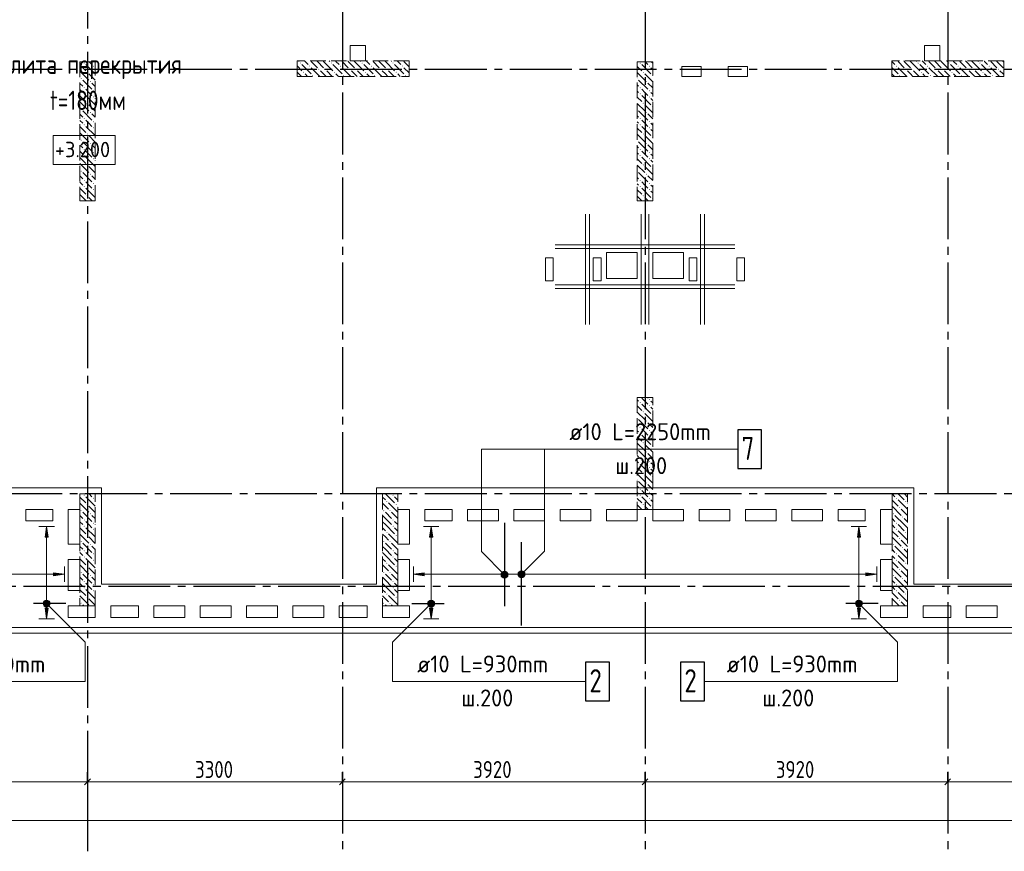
# Model space of a CAD drawing. Header units: millimetres. Extents: x 0 to 61017, y 0 to 42000.
# Tile 15 of 23: x 30661 to 43413, y 16970 to 27745. Entities that reach past the tile are written whole.
import ezdxf

# ---------------------------------------------------------------- set-up
doc = ezdxf.new("R2010")
doc.units = ezdxf.units.MM
doc.linetypes.add('______2', pattern=[270, 200, -70])
doc.linetypes.add('______5', pattern=[1100, 800, -100, 100, -100])
for name, color, linetype, lineweight in [('Standard', 7, 'Continuous', 25), ('Высотные отметки', 7, 'Continuous', 25), ('ЖБ Пилон', 180, 'Continuous', 25), ('Обрамление П-обр. равн.', 7, 'Continuous', 25), ('Обрамление проемов стержнями', 7, 'Continuous', 25), ('Оси', 40, '______5', 18), ('Позиционная метка линия выноска', 7, 'Continuous', 13), ('Позиционная метка номер позиции', 7, 'Continuous', 13), ('Примечания', 7, 'Continuous', 25)]:
    doc.layers.add(name, color=color, linetype=linetype, lineweight=lineweight)
doc.layers.add('ЖБ Перекрытие верхний уровень', color=7, linetype='Continuous', lineweight=25, true_color=0xe0e0ff)
doc.styles.add('GOST 2.304-81', font='txt')
doc.styles.add('ISOCPEUR', font='txt')

msp = doc.modelspace()

# ---------------------------------------------------------------- hatches: boundary and pattern name
at = {"layer": 'ЖБ Пилон', "linetype": 'Continuous', "lineweight": 18, "transparency": 33554687}
for points in [[(31490, 27183), (31497, 27190), (31503, 27183), (31497, 27177)], [(34290, 27183), (34297, 27190), (34303, 27183), (34297, 27177)], [(34690, 27183), (34697, 27190), (34703, 27183), (34697, 27177)], [(35090, 27183), (35097, 27190), (35103, 27183), (35097, 27177)], [(35490, 27183), (35497, 27190), (35503, 27183), (35497, 27177)], [(38690, 27183), (38697, 27190), (38703, 27183), (38697, 27177)], [(42290, 27183), (42297, 27190), (42303, 27183), (42297, 27177)], [(42690, 27183), (42697, 27190), (42703, 27183), (42697, 27177)], [(43090, 27183), (43097, 27190), (43103, 27183), (43097, 27177)], [(31530, 27063), (31537, 27070), (31543, 27063), (31537, 27057)], [(31610, 27143), (31617, 27150), (31623, 27143), (31617, 27137)], [(34330, 27063), (34337, 27070), (34343, 27063), (34337, 27057)], [(34410, 27143), (34417, 27150), (34423, 27143), (34417, 27137)], [(34530, 27103), (34537, 27110), (34543, 27103), (34537, 27097)], [(34610, 27103), (34617, 27110), (34623, 27103), (34617, 27097)], [(34730, 27063), (34737, 27070), (34743, 27063), (34737, 27057)], [(34810, 27143), (34817, 27150), (34823, 27143), (34817, 27137)], [(34930, 27103), (34937, 27110), (34943, 27103), (34937, 27097)], [(35010, 27103), (35017, 27110), (35023, 27103), (35017, 27097)], [(35130, 27063), (35137, 27070), (35143, 27063), (35137, 27057)], [(35210, 27143), (35217, 27150), (35223, 27143), (35217, 27137)], [(35330, 27103), (35337, 27110), (35343, 27103), (35337, 27097)], [(35410, 27103), (35417, 27110), (35423, 27103), (35417, 27097)], [(35530, 27063), (35537, 27070), (35543, 27063), (35537, 27057)], [(35610, 27143), (35617, 27150), (35623, 27143), (35617, 27137)], [(38730, 27063), (38737, 27070), (38743, 27063), (38737, 27057)], [(38810, 27143), (38817, 27150), (38823, 27143), (38817, 27137)], [(42010, 27143), (42017, 27150), (42023, 27143), (42017, 27137)], [(42130, 27103), (42137, 27110), (42143, 27103), (42137, 27097)], [(42210, 27103), (42217, 27110), (42223, 27103), (42217, 27097)], [(42330, 27063), (42337, 27070), (42343, 27063), (42337, 27057)], [(42410, 27143), (42417, 27150), (42423, 27143), (42417, 27137)], [(42530, 27103), (42537, 27110), (42543, 27103), (42537, 27097)], [(42610, 27103), (42617, 27110), (42623, 27103), (42617, 27097)], [(42730, 27063), (42737, 27070), (42743, 27063), (42737, 27057)], [(42810, 27143), (42817, 27150), (42823, 27143), (42817, 27137)], [(42930, 27103), (42937, 27110), (42943, 27103), (42937, 27097)], [(43010, 27103), (43017, 27110), (43023, 27103), (43017, 27097)], [(43130, 27063), (43137, 27070), (43143, 27063), (43137, 27057)], [(43210, 27143), (43217, 27150), (43223, 27143), (43217, 27137)], [(43330, 27103), (43337, 27110), (43343, 27103), (43337, 27097)], [(31450, 26983), (31457, 26990), (31463, 26983), (31457, 26977)], [(31570, 26943), (31577, 26950), (31583, 26943), (31577, 26937)], [(34450, 27023), (34457, 27030), (34463, 27023), (34457, 27017)], [(34850, 27023), (34857, 27030), (34863, 27023), (34857, 27017)], [(35250, 27023), (35257, 27030), (35263, 27023), (35257, 27017)], [(35650, 27023), (35657, 27030), (35663, 27023), (35657, 27017)], [(38660, 26987), (38663, 26983), (38660, 26980)], [(38770, 26943), (38777, 26950), (38783, 26943), (38777, 26937)], [(38850, 27023), (38857, 27030), (38860, 27027), (38860, 27020), (38857, 27017)], [(42050, 27023), (42057, 27030), (42063, 27023), (42057, 27017)], [(42450, 27023), (42457, 27030), (42463, 27023), (42457, 27017)], [(42850, 27023), (42857, 27030), (42863, 27023), (42857, 27017)], [(43250, 27023), (43257, 27030), (43263, 27023), (43257, 27017)], [(31490, 26863), (31497, 26870), (31503, 26863), (31497, 26857)], [(31490, 26783), (31497, 26790), (31503, 26783), (31497, 26777)], [(31610, 26823), (31617, 26830), (31623, 26823), (31617, 26817)], [(38690, 26863), (38697, 26870), (38703, 26863), (38697, 26857)], [(38690, 26783), (38697, 26790), (38703, 26783), (38697, 26777)], [(38810, 26823), (38817, 26830), (38823, 26823), (38817, 26817)], [(31530, 26663), (31537, 26670), (31543, 26663), (31537, 26657)], [(31610, 26743), (31617, 26750), (31623, 26743), (31617, 26737)], [(38730, 26663), (38737, 26670), (38743, 26663), (38737, 26657)], [(38810, 26743), (38817, 26750), (38823, 26743), (38817, 26737)], [(31450, 26583), (31457, 26590), (31463, 26583), (31457, 26577)], [(31570, 26543), (31577, 26550), (31583, 26543), (31577, 26537)], [(38660, 26587), (38663, 26583), (38660, 26580)], [(38770, 26543), (38777, 26550), (38783, 26543), (38777, 26537)], [(38850, 26623), (38857, 26630), (38860, 26627), (38860, 26620), (38857, 26617)], [(31490, 26463), (31497, 26470), (31503, 26463), (31497, 26457)], [(31610, 26423), (31617, 26430), (31623, 26423), (31617, 26417)], [(38690, 26463), (38697, 26470), (38703, 26463), (38697, 26457)], [(38810, 26423), (38817, 26430), (38823, 26423), (38817, 26417)], [(31490, 26383), (31497, 26390), (31503, 26383), (31497, 26377)], [(31530, 26263), (31537, 26270), (31543, 26263), (31537, 26257)], [(31610, 26343), (31617, 26350), (31623, 26343), (31617, 26337)], [(38690, 26383), (38697, 26390), (38703, 26383), (38697, 26377)], [(38730, 26263), (38737, 26270), (38743, 26263), (38737, 26257)], [(38810, 26343), (38817, 26350), (38823, 26343), (38817, 26337)], [(31450, 26183), (31457, 26190), (31463, 26183), (31457, 26177)], [(31570, 26143), (31577, 26150), (31583, 26143), (31577, 26137)], [(38660, 26187), (38663, 26183), (38660, 26180)], [(38770, 26143), (38777, 26150), (38783, 26143), (38777, 26137)], [(38850, 26223), (38857, 26230), (38860, 26227), (38860, 26220), (38857, 26217)], [(31490, 26063), (31497, 26070), (31503, 26063), (31497, 26057)], [(31610, 26023), (31617, 26030), (31623, 26023), (31617, 26017)], [(38690, 26063), (38697, 26070), (38703, 26063), (38697, 26057)], [(38810, 26023), (38817, 26030), (38823, 26023), (38817, 26017)], [(31490, 25983), (31497, 25990), (31503, 25983), (31497, 25977)], [(31610, 25943), (31617, 25950), (31623, 25943), (31617, 25937)], [(38690, 25983), (38697, 25990), (38703, 25983), (38697, 25977)], [(38810, 25943), (38817, 25950), (38823, 25943), (38817, 25937)], [(31450, 25783), (31457, 25790), (31463, 25783), (31457, 25777)], [(31530, 25863), (31537, 25870), (31543, 25863), (31537, 25857)], [(38660, 25787), (38663, 25783), (38660, 25780)], [(38730, 25863), (38737, 25870), (38743, 25863), (38737, 25857)], [(38850, 25823), (38857, 25830), (38860, 25827), (38860, 25820), (38857, 25817)], [(31490, 25663), (31497, 25670), (31503, 25663), (31497, 25657)], [(31570, 25743), (31577, 25750), (31583, 25743), (31577, 25737)], [(38690, 25663), (38697, 25670), (38703, 25663), (38697, 25657)], [(38770, 25743), (38777, 25750), (38783, 25743), (38777, 25737)], [(31490, 25583), (31497, 25590), (31503, 25583), (31497, 25577)], [(31610, 25623), (31617, 25630), (31623, 25623), (31617, 25617)], [(31610, 25543), (31617, 25550), (31623, 25543), (31617, 25537)], [(38690, 25583), (38697, 25590), (38703, 25583), (38697, 25577)], [(38810, 25623), (38817, 25630), (38823, 25623), (38817, 25617)], [(38810, 25543), (38817, 25550), (38823, 25543), (38817, 25537)], [(31530, 25463), (31537, 25470), (31543, 25463), (31537, 25457)], [(38730, 25463), (38737, 25470), (38743, 25463), (38737, 25457)], [(38850, 25423), (38857, 25430), (38860, 25427), (38860, 25420), (38857, 25417)], [(38810, 22823), (38817, 22830), (38823, 22823), (38817, 22817)], [(38690, 22783), (38697, 22790), (38703, 22783), (38697, 22777)], [(38810, 22743), (38817, 22750), (38823, 22743), (38817, 22737)], [(38660, 22587), (38663, 22583), (38660, 22580)], [(38730, 22663), (38737, 22670), (38743, 22663), (38737, 22657)], [(38850, 22623), (38857, 22630), (38860, 22627), (38860, 22620), (38857, 22617)], [(38690, 22463), (38697, 22470), (38703, 22463), (38697, 22457)], [(38770, 22543), (38777, 22550), (38783, 22543), (38777, 22537)], [(38690, 22383), (38697, 22390), (38703, 22383), (38697, 22377)], [(38810, 22423), (38817, 22430), (38823, 22423), (38817, 22417)], [(38810, 22343), (38817, 22350), (38823, 22343), (38817, 22337)], [(38730, 22263), (38737, 22270), (38743, 22263), (38737, 22257)], [(38850, 22223), (38857, 22230), (38860, 22227), (38860, 22220), (38857, 22217)], [(38660, 22187), (38663, 22183), (38660, 22180)], [(38690, 22063), (38697, 22070), (38703, 22063), (38697, 22057)], [(38770, 22143), (38777, 22150), (38783, 22143), (38777, 22137)], [(38690, 21983), (38697, 21990), (38703, 21983), (38697, 21977)], [(38810, 22023), (38817, 22030), (38823, 22023), (38817, 22017)], [(38810, 21943), (38817, 21950), (38823, 21943), (38817, 21937)], [(38730, 21863), (38737, 21870), (38743, 21863), (38737, 21857)], [(38850, 21823), (38857, 21830), (38860, 21827), (38860, 21820), (38857, 21817)], [(38660, 21787), (38663, 21783), (38660, 21780)], [(38770, 21743), (38777, 21750), (38783, 21743), (38777, 21737)], [(31490, 21583), (31497, 21590), (31503, 21583), (31497, 21577)], [(35490, 21583), (35497, 21590), (35503, 21583), (35497, 21577)], [(38690, 21663), (38697, 21670), (38703, 21663), (38697, 21657)], [(38690, 21583), (38697, 21590), (38703, 21583), (38697, 21577)], [(38810, 21623), (38817, 21630), (38823, 21623), (38817, 21617)], [(31530, 21463), (31537, 21470), (31543, 21463), (31537, 21457)], [(31610, 21543), (31617, 21550), (31623, 21543), (31617, 21537)], [(35410, 21503), (35417, 21510), (35423, 21503), (35417, 21497)], [(35530, 21463), (35537, 21470), (35543, 21463), (35537, 21457)], [(38730, 21463), (38737, 21470), (38743, 21463), (38737, 21457)], [(38810, 21543), (38817, 21550), (38823, 21543), (38817, 21537)], [(38850, 21423), (38857, 21430), (38860, 21427), (38860, 21420), (38857, 21417)], [(42010, 21543), (42017, 21550), (42023, 21543), (42017, 21537)], [(42050, 21423), (42057, 21430), (42063, 21423), (42057, 21417)], [(42130, 21503), (42137, 21510), (42143, 21503), (42137, 21497)], [(31450, 21383), (31457, 21390), (31463, 21383), (31457, 21377)], [(31570, 21343), (31577, 21350), (31583, 21343), (31577, 21337)], [(35370, 21383), (35377, 21390), (35383, 21383), (35377, 21377)], [(35450, 21383), (35457, 21390), (35463, 21383), (35457, 21377)], [(41970, 21343), (41977, 21350), (41983, 21343), (41977, 21337)], [(42090, 21303), (42097, 21310), (42103, 21303), (42097, 21297)], [(31490, 21263), (31497, 21270), (31503, 21263), (31497, 21257)], [(31490, 21183), (31497, 21190), (31503, 21183), (31497, 21177)], [(31610, 21223), (31617, 21230), (31623, 21223), (31617, 21217)], [(35490, 21263), (35497, 21270), (35503, 21263), (35497, 21257)], [(35490, 21183), (35497, 21190), (35503, 21183), (35497, 21177)], [(42010, 21223), (42017, 21230), (42023, 21223), (42017, 21217)], [(31530, 21063), (31537, 21070), (31543, 21063), (31537, 21057)], [(31610, 21143), (31617, 21150), (31623, 21143), (31617, 21137)], [(35410, 21103), (35417, 21110), (35423, 21103), (35417, 21097)], [(35530, 21063), (35537, 21070), (35543, 21063), (35537, 21057)], [(42010, 21143), (42017, 21150), (42023, 21143), (42017, 21137)], [(42130, 21103), (42137, 21110), (42143, 21103), (42137, 21097)], [(31450, 20983), (31457, 20990), (31463, 20983), (31457, 20977)], [(31570, 20943), (31577, 20950), (31583, 20943), (31577, 20937)], [(35370, 20983), (35377, 20990), (35383, 20983), (35377, 20977)], [(35450, 20983), (35457, 20990), (35463, 20983), (35457, 20977)], [(41970, 20943), (41977, 20950), (41983, 20943), (41977, 20937)], [(42050, 21023), (42057, 21030), (42063, 21023), (42057, 21017)], [(31490, 20863), (31497, 20870), (31503, 20863), (31497, 20857)], [(31490, 20783), (31497, 20790), (31503, 20783), (31497, 20777)], [(31610, 20823), (31617, 20830), (31623, 20823), (31617, 20817)], [(35490, 20863), (35497, 20870), (35503, 20863), (35497, 20857)], [(35490, 20783), (35497, 20790), (35503, 20783), (35497, 20777)], [(42010, 20823), (42017, 20830), (42023, 20823), (42017, 20817)], [(42090, 20903), (42097, 20910), (42103, 20903), (42097, 20897)], [(31530, 20663), (31537, 20670), (31543, 20663), (31537, 20657)], [(31610, 20743), (31617, 20750), (31623, 20743), (31617, 20737)], [(35410, 20703), (35417, 20710), (35423, 20703), (35417, 20697)], [(35530, 20663), (35537, 20670), (35543, 20663), (35537, 20657)], [(42010, 20743), (42017, 20750), (42023, 20743), (42017, 20737)], [(42130, 20703), (42137, 20710), (42143, 20703), (42137, 20697)], [(31450, 20583), (31457, 20590), (31463, 20583), (31457, 20577)], [(31570, 20543), (31577, 20550), (31583, 20543), (31577, 20537)], [(35370, 20583), (35377, 20590), (35383, 20583), (35377, 20577)], [(35450, 20583), (35457, 20590), (35463, 20583), (35457, 20577)], [(41970, 20543), (41977, 20550), (41983, 20543), (41977, 20537)], [(42050, 20623), (42057, 20630), (42063, 20623), (42057, 20617)], [(31490, 20463), (31497, 20470), (31503, 20463), (31497, 20457)], [(31610, 20423), (31617, 20430), (31623, 20423), (31617, 20417)], [(35490, 20463), (35497, 20470), (35503, 20463), (35497, 20457)], [(42010, 20423), (42017, 20430), (42023, 20423), (42017, 20417)], [(42090, 20503), (42097, 20510), (42103, 20503), (42097, 20497)], [(31490, 20383), (31497, 20390), (31503, 20383), (31497, 20377)], [(31610, 20343), (31617, 20350), (31623, 20343), (31617, 20337)], [(35410, 20303), (35417, 20310), (35423, 20303), (35417, 20297)], [(35490, 20383), (35497, 20390), (35503, 20383), (35497, 20377)], [(42010, 20343), (42017, 20350), (42023, 20343), (42017, 20337)], [(42130, 20303), (42137, 20310), (42143, 20303), (42137, 20297)], [(31450, 20183), (31457, 20190), (31463, 20183), (31457, 20177)], [(31530, 20263), (31537, 20270), (31543, 20263), (31537, 20257)], [(35370, 20183), (35377, 20190), (35383, 20183), (35377, 20177)], [(35450, 20183), (35457, 20190), (35463, 20183), (35457, 20177)], [(35530, 20263), (35537, 20270), (35543, 20263), (35537, 20257)], [(42050, 20223), (42057, 20230), (42063, 20223), (42057, 20217)]]:
    msp.add_hatch(color=7, dxfattribs=at).paths.add_polyline_path(points, flags=16)
at = {"layer": 'Обрамление П-обр. равн.', "linetype": 'Continuous', "lineweight": 13, "transparency": 33554687}
for points in [[(31030, 21040), (31010, 21180), (30990, 21040)], [(36010, 21040), (35990, 21180), (35970, 21040)], [(41550, 21040), (41530, 21180), (41510, 21040)], [(31100, 20540), (31240, 20560), (31100, 20580)], [(37121, 20538), (37121, 20582), (37115, 20560)], [(37121, 20582), (37138, 20521), (37138, 20599)], [(37121, 20582), (37121, 20538), (37138, 20521)], [(37138, 20599), (37160, 20515), (37160, 20605)], [(37138, 20599), (37138, 20521), (37160, 20515)], [(37160, 20605), (37160, 20515), (37182, 20521)], [(37160, 20605), (37182, 20521), (37182, 20599)], [(37182, 20599), (37182, 20521), (37199, 20538)], [(37182, 20599), (37199, 20538), (37199, 20582)], [(37199, 20582), (37199, 20538), (37205, 20560)], [(41620, 20540), (41760, 20560), (41620, 20580)]]:
    msp.add_hatch(color=7, dxfattribs=at).paths.add_polyline_path(points)
for points in [[(35900, 20540), (35760, 20560), (35900, 20580)], [(31030, 20120), (31010, 19980), (30990, 20120)], [(36010, 20120), (35990, 19980), (35970, 20120)], [(41550, 20120), (41530, 19980), (41510, 20120)]]:
    msp.add_hatch(color=7, dxfattribs=at).paths.add_polyline_path(points, flags=16)
at = {"layer": 'Позиционная метка номер позиции', "linetype": 'Continuous', "lineweight": 13, "transparency": 33554687}
for points in [[(36908, 20521), (36951, 20596), (36897, 20541)], [(36897, 20541), (36951, 20596), (36929, 20596)], [(36897, 20541), (36929, 20596), (36897, 20564)], [(36897, 20564), (36929, 20596), (36908, 20584)], [(36908, 20521), (36972, 20584), (36951, 20596)], [(36929, 20509), (36972, 20584), (36908, 20521)], [(36929, 20509), (36983, 20564), (36972, 20584)], [(36951, 20509), (36983, 20564), (36929, 20509)], [(36951, 20509), (36983, 20541), (36983, 20564)], [(36983, 20541), (36951, 20509), (36972, 20521)], [(37117, 20571), (37192, 20528), (37128, 20592)], [(37117, 20549), (37171, 20517), (37117, 20571)], [(37117, 20571), (37171, 20517), (37192, 20528)], [(37149, 20517), (37117, 20549), (37128, 20528)], [(37117, 20549), (37149, 20517), (37171, 20517)], [(37128, 20592), (37203, 20549), (37149, 20603)], [(37128, 20592), (37192, 20528), (37203, 20549)], [(37149, 20603), (37203, 20549), (37203, 20571)], [(37149, 20603), (37203, 20571), (37171, 20603)], [(37171, 20603), (37203, 20571), (37192, 20592)], [(30967, 20191), (30999, 20223), (30978, 20212)], [(30999, 20223), (30967, 20191), (30967, 20169)], [(30999, 20223), (30967, 20169), (31021, 20223)], [(31021, 20223), (30967, 20169), (30978, 20148)], [(31021, 20223), (30978, 20148), (31042, 20212)], [(31042, 20212), (30978, 20148), (30999, 20137)], [(31042, 20212), (30999, 20137), (31053, 20191)], [(31053, 20191), (30999, 20137), (31021, 20137)], [(31053, 20191), (31021, 20137), (31053, 20169)], [(31053, 20169), (31021, 20137), (31042, 20148)], [(36022, 20148), (35958, 20212), (35947, 20191)], [(36022, 20148), (35947, 20191), (36001, 20137)], [(36001, 20137), (35947, 20191), (35947, 20169)], [(36001, 20137), (35947, 20169), (35979, 20137)], [(35979, 20137), (35947, 20169), (35958, 20148)], [(36033, 20169), (35979, 20223), (35958, 20212)], [(36033, 20169), (35958, 20212), (36022, 20148)], [(36033, 20191), (36001, 20223), (35979, 20223)], [(36033, 20191), (35979, 20223), (36033, 20169)], [(36001, 20223), (36033, 20191), (36022, 20212)], [(41487, 20191), (41519, 20223), (41498, 20212)], [(41519, 20223), (41487, 20191), (41487, 20169)], [(41519, 20223), (41487, 20169), (41541, 20223)], [(41541, 20223), (41487, 20169), (41498, 20148)], [(41541, 20223), (41498, 20148), (41562, 20212)], [(41562, 20212), (41498, 20148), (41519, 20137)], [(41562, 20212), (41519, 20137), (41573, 20191)], [(41573, 20191), (41519, 20137), (41541, 20137)], [(41573, 20191), (41541, 20137), (41573, 20169)], [(41573, 20169), (41541, 20137), (41562, 20148)]]:
    msp.add_hatch(color=7, dxfattribs=at).paths.add_polyline_path(points)

# ---------------------------------------------------------------- linework, layer by layer
at = {"layer": 'Standard', "color": 251, "linetype": 'Continuous', "lineweight": -3, "true_color": 0x656565, "transparency": 33554687}
for p, q in [((31540, 17870), (31540, 17995)), ((34840, 17870), (34840, 17995)), ((38760, 17870), (38760, 17995)), ((42680, 17870), (42680, 17995)), ((31540, 17870), (31540, 17745)), ((31540, 17870), (31540, 17418)), ((34840, 17870), (34840, 17745)), ((34840, 17870), (34840, 17418)), ((38760, 17870), (38760, 17745)), ((38760, 17870), (38760, 17418)), ((42680, 17870), (42680, 17745)), ((42680, 17870), (42680, 17418))]:
    msp.add_line(p, q, dxfattribs=at)
at = {"layer": 'Standard', "color": 7, "linetype": 'Continuous', "lineweight": 13, "transparency": 33554687}
for p, q in [((28240, 17870), (31540, 17870)), ((31540, 17870), (34840, 17870)), ((34840, 17870), (38760, 17870)), ((38760, 17870), (42680, 17870)), ((42680, 17870), (45980, 17870)), ((49280, 17370), (7200, 17370))]:
    msp.add_line(p, q, dxfattribs=at)
at = {"layer": 'Standard', "color": 7, "linetype": 'Continuous', "lineweight": 25, "transparency": 33554687}
for p, q in [((31502, 17833), (31577, 17907)), ((34802, 17833), (34877, 17907)), ((38723, 17833), (38797, 17907)), ((42642, 17833), (42717, 17907))]:
    msp.add_line(p, q, dxfattribs=at)
at = {"layer": 'Standard', "color": 254, "linetype": 'Continuous', "lineweight": 18, "true_color": 0xc4c4ff, "transparency": 33554687}
msp.add_lwpolyline([(7029, 19795), (49781, 19795), (49781, 38870), (7029, 38870), (7029, 19795)], dxfattribs=at)
at = {"layer": 'Высотные отметки', "color": 7, "linetype": 'Continuous', "lineweight": 18, "transparency": 33554687}
msp.add_lwpolyline([(31093, 25869), (31899, 25869), (31899, 26243), (31093, 26243), (31093, 25869)], dxfattribs=at)
at = {"layer": 'ЖБ Перекрытие верхний уровень', "color": 7, "linetype": 'Continuous', "lineweight": 18, "transparency": 33554687}
for p, q in [((35140, 27410), (34940, 27410)), ((34940, 27410), (34940, 27210)), ((35140, 27210), (35140, 27410)), ((42580, 27410), (42380, 27410)), ((42380, 27410), (42380, 27210)), ((42580, 27210), (42580, 27410)), ((34940, 27210), (35140, 27210)), ((42380, 27210), (42580, 27210)), ((39485, 27140), (39235, 27140)), ((39235, 27140), (39235, 27010)), ((39485, 27010), (39485, 27140)), ((40085, 27140), (39835, 27140)), ((39835, 27140), (39835, 27010)), ((40085, 27010), (40085, 27140)), ((39235, 27010), (39485, 27010)), ((39835, 27010), (40085, 27010)), ((37570, 24660), (37470, 24660)), ((37470, 24660), (37470, 24360)), ((37570, 24360), (37570, 24660)), ((38190, 24660), (38090, 24660)), ((38090, 24660), (38090, 24360)), ((38190, 24360), (38190, 24660)), ((38660, 24730), (38260, 24730)), ((38260, 24730), (38260, 24390)), ((38660, 24390), (38660, 24730)), ((39260, 24730), (38860, 24730)), ((38860, 24730), (38860, 24390)), ((39260, 24390), (39260, 24730)), ((39430, 24660), (39330, 24660)), ((39330, 24660), (39330, 24360)), ((39430, 24360), (39430, 24660)), ((40050, 24660), (39950, 24660)), ((39950, 24660), (39950, 24360)), ((40050, 24360), (40050, 24660)), ((37470, 24360), (37570, 24360)), ((38090, 24360), (38190, 24360)), ((38260, 24390), (38660, 24390)), ((38860, 24390), (39260, 24390)), ((39330, 24360), (39430, 24360)), ((39950, 24360), (40050, 24360)), ((30740, 21250), (30740, 21400)), ((30740, 21400), (31090, 21400)), ((31090, 21400), (31090, 21250)), ((31290, 20950), (31290, 21400)), ((31290, 21400), (31440, 21400)), ((31440, 21400), (31440, 20950)), ((35560, 20950), (35560, 21400)), ((35560, 21400), (35710, 21400)), ((35710, 21400), (35710, 20950)), ((35910, 21250), (35910, 21400)), ((35910, 21400), (36260, 21400)), ((36260, 21400), (36260, 21250)), ((36460, 21250), (36460, 21400)), ((36460, 21400), (36860, 21400)), ((36860, 21400), (36860, 21250)), ((37060, 21400), (37460, 21400)), ((37060, 21250), (37060, 21400)), ((37460, 21400), (37460, 21250)), ((37660, 21250), (37660, 21400)), ((37660, 21400), (38060, 21400)), ((38060, 21400), (38060, 21250)), ((38260, 21400), (38660, 21400)), ((38260, 21250), (38260, 21400)), ((38660, 21400), (38660, 21250)), ((38860, 21250), (38860, 21400)), ((38860, 21400), (39260, 21400)), ((39260, 21400), (39260, 21250)), ((39460, 21400), (39860, 21400)), ((39460, 21250), (39460, 21400)), ((39860, 21400), (39860, 21250)), ((40060, 21250), (40060, 21400)), ((40060, 21400), (40460, 21400)), ((40460, 21400), (40460, 21250)), ((40660, 21250), (40660, 21400)), ((40660, 21400), (41060, 21400)), ((41060, 21400), (41060, 21250)), ((41260, 21250), (41260, 21400)), ((41260, 21400), (41610, 21400)), ((41610, 21400), (41610, 21250)), ((41810, 20950), (41810, 21400)), ((41810, 21400), (41960, 21400)), ((41960, 21400), (41960, 20950)), ((31090, 21250), (30740, 21250)), ((36260, 21250), (35910, 21250)), ((36860, 21250), (36460, 21250)), ((37460, 21250), (37060, 21250)), ((38060, 21250), (37660, 21250)), ((38660, 21250), (38260, 21250)), ((39260, 21250), (38860, 21250)), ((39860, 21250), (39460, 21250)), ((40460, 21250), (40060, 21250)), ((41060, 21250), (40660, 21250)), ((41610, 21250), (41260, 21250)), ((31440, 20950), (31290, 20950)), ((35710, 20950), (35560, 20950)), ((41960, 20950), (41810, 20950)), ((31290, 20350), (31290, 20750)), ((31290, 20750), (31440, 20750)), ((31440, 20750), (31440, 20350)), ((35560, 20750), (35710, 20750)), ((35560, 20350), (35560, 20750)), ((35710, 20750), (35710, 20350)), ((41810, 20350), (41810, 20750)), ((41810, 20750), (41960, 20750)), ((41960, 20750), (41960, 20350)), ((31440, 20350), (31290, 20350)), ((35710, 20350), (35560, 20350)), ((41960, 20350), (41810, 20350)), ((31290, 20000), (31290, 20150)), ((31290, 20150), (31640, 20150)), ((31640, 20150), (31640, 20000)), ((31840, 20000), (31840, 20150)), ((31840, 20150), (32200, 20150)), ((32200, 20150), (32200, 20000)), ((32400, 20000), (32400, 20150)), ((32400, 20150), (32800, 20150)), ((32800, 20150), (32800, 20000)), ((33000, 20000), (33000, 20150)), ((33000, 20150), (33400, 20150)), ((33400, 20150), (33400, 20000)), ((33600, 20000), (33600, 20150)), ((33600, 20150), (34000, 20150)), ((34000, 20150), (34000, 20000)), ((34200, 20000), (34200, 20150)), ((34200, 20150), (34600, 20150)), ((34600, 20150), (34600, 20000)), ((34800, 20150), (35160, 20150)), ((34800, 20000), (34800, 20150)), ((35160, 20150), (35160, 20000)), ((35360, 20000), (35360, 20150)), ((35360, 20150), (35710, 20150)), ((35710, 20150), (35710, 20000)), ((41810, 20000), (41810, 20150)), ((41810, 20150), (42160, 20150)), ((42160, 20150), (42160, 20000)), ((42360, 20000), (42360, 20150)), ((42360, 20150), (42720, 20150)), ((42720, 20150), (42720, 20000)), ((42920, 20150), (43320, 20150)), ((42920, 20000), (42920, 20150)), ((43320, 20150), (43320, 20000)), ((31640, 20000), (31290, 20000)), ((32200, 20000), (31840, 20000)), ((32800, 20000), (32400, 20000)), ((33400, 20000), (33000, 20000)), ((34000, 20000), (33600, 20000)), ((34600, 20000), (34200, 20000)), ((35160, 20000), (34800, 20000)), ((35710, 20000), (35360, 20000)), ((42160, 20000), (41810, 20000)), ((42720, 20000), (42360, 20000)), ((43320, 20000), (42920, 20000)), ((28240, 19870), (49710, 19870))]:
    msp.add_line(p, q, dxfattribs=at)
at = {"layer": 'ЖБ Пилон', "color": 253, "linetype": '______2', "lineweight": 13, "true_color": 0xa0a0a0, "transparency": 33554687}
for p, q in [((31440, 27200), (31440, 25400)), ((31640, 27200), (31440, 27200)), ((31640, 25400), (31640, 27200)), ((35705, 27210), (34255, 27210)), ((34255, 27210), (34255, 27010)), ((35705, 27010), (35705, 27210)), ((38660, 27200), (38660, 25400)), ((38860, 27200), (38660, 27200)), ((38860, 25400), (38860, 27200)), ((43405, 27210), (41955, 27210)), ((41955, 27210), (41955, 27010)), ((43405, 27010), (43405, 27210)), ((34255, 27010), (35705, 27010)), ((41955, 27010), (43405, 27010)), ((31440, 25400), (31640, 25400)), ((38660, 25400), (38860, 25400)), ((38660, 22850), (38660, 21400)), ((38860, 22850), (38660, 22850)), ((38860, 21400), (38860, 22850)), ((31440, 21600), (31440, 20150)), ((31640, 21600), (31440, 21600)), ((31640, 20150), (31640, 21600)), ((35360, 21600), (35360, 20150)), ((35560, 21600), (35360, 21600)), ((35560, 20150), (35560, 21600)), ((41960, 21600), (41960, 20150)), ((42160, 21600), (41960, 21600)), ((42160, 20150), (42160, 21600)), ((38660, 21400), (38860, 21400)), ((31440, 20150), (31640, 20150)), ((35360, 20150), (35560, 20150)), ((41960, 20150), (42160, 20150))]:
    msp.add_line(p, q, dxfattribs=at)
at = {"layer": 'ЖБ Пилон', "color": 9, "linetype": 'Continuous', "lineweight": 18, "true_color": 0xc7c7c7, "transparency": 33554687}
for p, q in [((31517, 27163), (31637, 27043)), ((31597, 27163), (31560, 27200)), ((34270, 27210), (34277, 27203)), ((34317, 27163), (34437, 27043)), ((34357, 27203), (34350, 27210)), ((34397, 27163), (34357, 27203)), ((34437, 27203), (34517, 27123)), ((34517, 27203), (34510, 27210)), ((34517, 27203), (34597, 27123)), ((34590, 27210), (34597, 27203)), ((34597, 27203), (34717, 27083)), ((34670, 27210), (34677, 27203)), ((34717, 27163), (34837, 27043)), ((34757, 27203), (34750, 27210)), ((34797, 27163), (34757, 27203)), ((34837, 27203), (34917, 27123)), ((34917, 27203), (34910, 27210)), ((34917, 27203), (34997, 27123)), ((34990, 27210), (34997, 27203)), ((34997, 27203), (35117, 27083)), ((35070, 27210), (35077, 27203)), ((35117, 27163), (35237, 27043)), ((35157, 27203), (35150, 27210)), ((35197, 27163), (35157, 27203)), ((35237, 27203), (35317, 27123)), ((35317, 27203), (35310, 27210)), ((35317, 27203), (35397, 27123)), ((35390, 27210), (35397, 27203)), ((35397, 27203), (35517, 27083)), ((35470, 27210), (35477, 27203)), ((35517, 27163), (35637, 27043)), ((35557, 27203), (35550, 27210)), ((35597, 27163), (35557, 27203)), ((35637, 27203), (35705, 27135)), ((38717, 27163), (38837, 27043)), ((38797, 27163), (38760, 27200)), ((38840, 27200), (38860, 27180)), ((41957, 27203), (41955, 27205)), ((41997, 27163), (41957, 27203)), ((42037, 27203), (42117, 27123)), ((42117, 27203), (42110, 27210)), ((42117, 27203), (42197, 27123)), ((42190, 27210), (42197, 27203)), ((42197, 27203), (42317, 27083)), ((42270, 27210), (42277, 27203)), ((42317, 27163), (42437, 27043)), ((42357, 27203), (42350, 27210)), ((42397, 27163), (42357, 27203)), ((42437, 27203), (42517, 27123)), ((42517, 27203), (42510, 27210)), ((42517, 27203), (42597, 27123)), ((42590, 27210), (42597, 27203)), ((42597, 27203), (42717, 27083)), ((42670, 27210), (42677, 27203)), ((42717, 27163), (42837, 27043)), ((42757, 27203), (42750, 27210)), ((42797, 27163), (42757, 27203)), ((42837, 27203), (42917, 27123)), ((42917, 27203), (42910, 27210)), ((42917, 27203), (42997, 27123)), ((42990, 27210), (42997, 27203)), ((42997, 27203), (43117, 27083)), ((43070, 27210), (43077, 27203)), ((43117, 27163), (43237, 27043)), ((43157, 27203), (43150, 27210)), ((43197, 27163), (43157, 27203)), ((43237, 27203), (43317, 27123)), ((43317, 27203), (43310, 27210)), ((43317, 27203), (43397, 27123)), ((43390, 27210), (43397, 27203)), ((43397, 27203), (43405, 27195)), ((31440, 27160), (31517, 27083)), ((31440, 27080), (31557, 26963)), ((31557, 27043), (31640, 26960)), ((31637, 27123), (31640, 27120)), ((34255, 27145), (34317, 27083)), ((34255, 27065), (34310, 27010)), ((34357, 27043), (34390, 27010)), ((34437, 27123), (34550, 27010)), ((34597, 27043), (34557, 27083)), ((34630, 27010), (34597, 27043)), ((34637, 27083), (34710, 27010)), ((34757, 27043), (34790, 27010)), ((34837, 27123), (34950, 27010)), ((34997, 27043), (34957, 27083)), ((35030, 27010), (34997, 27043)), ((35037, 27083), (35110, 27010)), ((35157, 27043), (35190, 27010)), ((35237, 27123), (35350, 27010)), ((35397, 27043), (35357, 27083)), ((35430, 27010), (35397, 27043)), ((35437, 27083), (35510, 27010)), ((35557, 27043), (35590, 27010)), ((35637, 27123), (35705, 27055)), ((38660, 27140), (38717, 27083)), ((38660, 27060), (38757, 26963)), ((38757, 27043), (38860, 26940)), ((38837, 27123), (38860, 27100)), ((41955, 27125), (42037, 27043)), ((41957, 27043), (41990, 27010)), ((42037, 27123), (42150, 27010)), ((42197, 27043), (42157, 27083)), ((42230, 27010), (42197, 27043)), ((42237, 27083), (42310, 27010)), ((42357, 27043), (42390, 27010)), ((42437, 27123), (42550, 27010)), ((42597, 27043), (42557, 27083)), ((42630, 27010), (42597, 27043)), ((42637, 27083), (42710, 27010)), ((42757, 27043), (42790, 27010)), ((42837, 27123), (42950, 27010)), ((42997, 27043), (42957, 27083)), ((43030, 27010), (42997, 27043)), ((43037, 27083), (43110, 27010)), ((43157, 27043), (43190, 27010)), ((43237, 27123), (43350, 27010)), ((43397, 27043), (43357, 27083)), ((43405, 27035), (43397, 27043)), ((31440, 26920), (31477, 26883)), ((31477, 26963), (31597, 26843)), ((31640, 26880), (31597, 26923)), ((38677, 26963), (38797, 26843)), ((38860, 26860), (38797, 26923)), ((31440, 26840), (31477, 26803)), ((31557, 26803), (31517, 26843)), ((31597, 26763), (31557, 26803)), ((31637, 26803), (31640, 26800)), ((38660, 26900), (38677, 26883)), ((38660, 26820), (38677, 26803)), ((38757, 26803), (38717, 26843)), ((38797, 26763), (38757, 26803)), ((38837, 26803), (38860, 26780)), ((31440, 26760), (31517, 26683)), ((31440, 26680), (31557, 26563)), ((31517, 26763), (31637, 26643)), ((31637, 26723), (31640, 26720)), ((38660, 26740), (38717, 26683)), ((38660, 26660), (38757, 26563)), ((38717, 26763), (38837, 26643)), ((38837, 26723), (38860, 26700)), ((31477, 26563), (31597, 26443)), ((31557, 26643), (31640, 26560)), ((38677, 26563), (38797, 26443)), ((38757, 26643), (38860, 26540)), ((31440, 26520), (31477, 26483)), ((31440, 26440), (31477, 26403)), ((31557, 26403), (31517, 26443)), ((31597, 26363), (31557, 26403)), ((31640, 26480), (31597, 26523)), ((31637, 26403), (31640, 26400)), ((38660, 26500), (38677, 26483)), ((38660, 26420), (38677, 26403)), ((38757, 26403), (38717, 26443)), ((38797, 26363), (38757, 26403)), ((38860, 26460), (38797, 26523)), ((38837, 26403), (38860, 26380)), ((31440, 26360), (31517, 26283)), ((31440, 26280), (31557, 26163)), ((31517, 26363), (31637, 26243)), ((31637, 26323), (31640, 26320)), ((38660, 26340), (38717, 26283)), ((38717, 26363), (38837, 26243)), ((38837, 26323), (38860, 26300)), ((31477, 26163), (31597, 26043)), ((31557, 26243), (31640, 26160)), ((38660, 26260), (38757, 26163)), ((38677, 26163), (38797, 26043)), ((38757, 26243), (38860, 26140)), ((31440, 26120), (31477, 26083)), ((31440, 26040), (31477, 26003)), ((31557, 26003), (31517, 26043)), ((31640, 26080), (31597, 26123)), ((38660, 26100), (38677, 26083)), ((38660, 26020), (38677, 26003)), ((38757, 26003), (38717, 26043)), ((38860, 26060), (38797, 26123)), ((31440, 25960), (31517, 25883)), ((31517, 25963), (31637, 25843)), ((31597, 25963), (31557, 26003)), ((31637, 26003), (31640, 26000)), ((31637, 25923), (31640, 25920)), ((38660, 25940), (38717, 25883)), ((38717, 25963), (38837, 25843)), ((38797, 25963), (38757, 26003)), ((38837, 26003), (38860, 25980)), ((38837, 25923), (38860, 25900)), ((31440, 25880), (31557, 25763)), ((31477, 25763), (31597, 25643)), ((31557, 25843), (31640, 25760)), ((38660, 25860), (38757, 25763)), ((38677, 25763), (38797, 25643)), ((38757, 25843), (38860, 25740)), ((31440, 25720), (31477, 25683)), ((31440, 25640), (31477, 25603)), ((31557, 25603), (31517, 25643)), ((31640, 25680), (31597, 25723)), ((38660, 25700), (38677, 25683)), ((38757, 25603), (38717, 25643)), ((38860, 25660), (38797, 25723)), ((31440, 25560), (31517, 25483)), ((31517, 25563), (31637, 25443)), ((31597, 25563), (31557, 25603)), ((31637, 25603), (31640, 25600)), ((31637, 25523), (31640, 25520)), ((38660, 25620), (38677, 25603)), ((38660, 25540), (38717, 25483)), ((38717, 25563), (38837, 25443)), ((38797, 25563), (38757, 25603)), ((38837, 25603), (38860, 25580)), ((38837, 25523), (38860, 25500)), ((31440, 25480), (31520, 25400)), ((31557, 25443), (31600, 25400)), ((38660, 25460), (38720, 25400)), ((38757, 25443), (38800, 25400)), ((38757, 22803), (38717, 22843)), ((38790, 22850), (38797, 22843)), ((38660, 22820), (38677, 22803)), ((38660, 22740), (38717, 22683)), ((38717, 22763), (38837, 22643)), ((38797, 22763), (38757, 22803)), ((38837, 22803), (38860, 22780)), ((38837, 22723), (38860, 22700)), ((38660, 22660), (38757, 22563)), ((38757, 22643), (38860, 22540)), ((38660, 22500), (38677, 22483)), ((38677, 22563), (38797, 22443)), ((38860, 22460), (38797, 22523)), ((38660, 22420), (38677, 22403)), ((38660, 22340), (38717, 22283)), ((38757, 22403), (38717, 22443)), ((38717, 22363), (38837, 22243)), ((38797, 22363), (38757, 22403)), ((38837, 22403), (38860, 22380)), ((38837, 22323), (38860, 22300)), ((38660, 22260), (38757, 22163)), ((38757, 22243), (38860, 22140)), ((38660, 22100), (38677, 22083)), ((38677, 22163), (38797, 22043)), ((38860, 22060), (38797, 22123)), ((38660, 22020), (38677, 22003)), ((38660, 21940), (38717, 21883)), ((38757, 22003), (38717, 22043)), ((38717, 21963), (38837, 21843)), ((38797, 21963), (38757, 22003)), ((38837, 22003), (38860, 21980)), ((38660, 21860), (38757, 21763)), ((38757, 21843), (38860, 21740)), ((38837, 21923), (38860, 21900)), ((38660, 21700), (38677, 21683)), ((38677, 21763), (38797, 21643)), ((38860, 21660), (38797, 21723)), ((31440, 21560), (31517, 21483)), ((31517, 21563), (31637, 21443)), ((31597, 21563), (31560, 21600)), ((35360, 21560), (35397, 21523)), ((35400, 21600), (35517, 21483)), ((35517, 21563), (35560, 21520)), ((38660, 21620), (38677, 21603)), ((38757, 21603), (38717, 21643)), ((38717, 21563), (38837, 21443)), ((38797, 21563), (38757, 21603)), ((38837, 21603), (38860, 21580)), ((41997, 21563), (41960, 21600)), ((42040, 21600), (42117, 21523)), ((42120, 21600), (42160, 21560)), ((31440, 21480), (31557, 21363)), ((31557, 21443), (31640, 21360)), ((31637, 21523), (31640, 21520)), ((35397, 21443), (35360, 21480)), ((35437, 21403), (35397, 21443)), ((35437, 21483), (35557, 21363)), ((35557, 21443), (35560, 21440)), ((38660, 21540), (38717, 21483)), ((38660, 21460), (38720, 21400)), ((38757, 21443), (38800, 21400)), ((38837, 21523), (38860, 21500)), ((41960, 21520), (42037, 21443)), ((41960, 21440), (42077, 21323)), ((42037, 21523), (42157, 21403)), ((42160, 21480), (42157, 21483)), ((31440, 21320), (31477, 21283)), ((31477, 21363), (31597, 21243)), ((31640, 21280), (31597, 21323)), ((35397, 21283), (35360, 21320)), ((35397, 21363), (35477, 21283)), ((35477, 21363), (35560, 21280)), ((42117, 21203), (41997, 21323)), ((42160, 21320), (42077, 21403)), ((31440, 21240), (31477, 21203)), ((31557, 21203), (31517, 21243)), ((31597, 21163), (31557, 21203)), ((31637, 21203), (31640, 21200)), ((35360, 21240), (35397, 21203)), ((35397, 21283), (35477, 21203)), ((35397, 21203), (35517, 21083)), ((35557, 21203), (35517, 21243)), ((35560, 21200), (35557, 21203)), ((41960, 21280), (41997, 21243)), ((41997, 21163), (41960, 21200)), ((42037, 21203), (42117, 21123)), ((42117, 21283), (42160, 21240)), ((42117, 21203), (42160, 21160)), ((31440, 21160), (31517, 21083)), ((31440, 21080), (31557, 20963)), ((31517, 21163), (31637, 21043)), ((31557, 21043), (31640, 20960)), ((31637, 21123), (31640, 21120)), ((35360, 21160), (35397, 21123)), ((35397, 21043), (35360, 21080)), ((35437, 21003), (35397, 21043)), ((35437, 21083), (35557, 20963)), ((35517, 21163), (35560, 21120)), ((35557, 21043), (35560, 21040)), ((41960, 21120), (42037, 21043)), ((42037, 21123), (42157, 21003)), ((42160, 21080), (42157, 21083)), ((31440, 20920), (31477, 20883)), ((31477, 20963), (31597, 20843)), ((31640, 20880), (31597, 20923)), ((35397, 20883), (35360, 20920)), ((35397, 20963), (35477, 20883)), ((35477, 20963), (35560, 20880)), ((41960, 21040), (42077, 20923)), ((42117, 20803), (41997, 20923)), ((42160, 20920), (42077, 21003)), ((31440, 20840), (31477, 20803)), ((31557, 20803), (31517, 20843)), ((31597, 20763), (31557, 20803)), ((31637, 20803), (31640, 20800)), ((35360, 20840), (35397, 20803)), ((35397, 20883), (35477, 20803)), ((35397, 20803), (35517, 20683)), ((35557, 20803), (35517, 20843)), ((35560, 20800), (35557, 20803)), ((41960, 20880), (41997, 20843)), ((41997, 20763), (41960, 20800)), ((42037, 20803), (42117, 20723)), ((42117, 20883), (42160, 20840)), ((42117, 20803), (42160, 20760)), ((31440, 20760), (31517, 20683)), ((31440, 20680), (31557, 20563)), ((31517, 20763), (31637, 20643)), ((31637, 20723), (31640, 20720)), ((35360, 20760), (35397, 20723)), ((35397, 20643), (35360, 20680)), ((35437, 20683), (35557, 20563)), ((35517, 20763), (35560, 20720)), ((41960, 20720), (42037, 20643)), ((42037, 20723), (42157, 20603)), ((42160, 20680), (42157, 20683)), ((31477, 20563), (31597, 20443)), ((31557, 20643), (31640, 20560)), ((35437, 20603), (35397, 20643)), ((35397, 20563), (35477, 20483)), ((35477, 20563), (35560, 20480)), ((35557, 20643), (35560, 20640)), ((41960, 20640), (42077, 20523)), ((42160, 20520), (42077, 20603)), ((31440, 20520), (31477, 20483)), ((31440, 20440), (31477, 20403)), ((31557, 20403), (31517, 20443)), ((31597, 20363), (31557, 20403)), ((31640, 20480), (31597, 20523)), ((31637, 20403), (31640, 20400)), ((35397, 20483), (35360, 20520)), ((35360, 20440), (35397, 20403)), ((35397, 20483), (35477, 20403)), ((35397, 20403), (35517, 20283)), ((35557, 20403), (35517, 20443)), ((35560, 20400), (35557, 20403)), ((41960, 20480), (41997, 20443)), ((42117, 20403), (41997, 20523)), ((42037, 20403), (42117, 20323)), ((42117, 20483), (42160, 20440)), ((42117, 20403), (42160, 20360)), ((31440, 20360), (31517, 20283)), ((31440, 20280), (31557, 20163)), ((31517, 20363), (31637, 20243)), ((31637, 20323), (31640, 20320)), ((35360, 20360), (35397, 20323)), ((35397, 20243), (35360, 20280)), ((35437, 20283), (35557, 20163)), ((35517, 20363), (35560, 20320)), ((41997, 20363), (41960, 20400)), ((41960, 20320), (42037, 20243)), ((42037, 20323), (42157, 20203)), ((42160, 20280), (42157, 20283)), ((31477, 20163), (31490, 20150)), ((31557, 20243), (31640, 20160)), ((35437, 20203), (35397, 20243)), ((35397, 20163), (35410, 20150)), ((35477, 20163), (35490, 20150)), ((35557, 20243), (35560, 20240)), ((41960, 20240), (42050, 20150)), ((42130, 20150), (42077, 20203))]:
    msp.add_line(p, q, dxfattribs=at)
at = {"layer": 'Обрамление П-обр. равн.', "color": 251, "linetype": 'Continuous', "lineweight": 13, "true_color": 0x494949, "transparency": 33554687}
for p, q in [((31010, 21180), (30910, 21180)), ((31010, 21180), (30990, 21040)), ((31030, 21040), (31010, 21180)), ((31010, 21180), (31110, 21180)), ((31010, 21180), (31010, 21180)), ((35990, 21180), (35890, 21180)), ((35990, 21180), (35970, 21040)), ((36010, 21040), (35990, 21180)), ((35990, 21180), (36090, 21180)), ((35990, 21180), (35990, 21180)), ((41530, 21180), (41430, 21180)), ((41530, 21180), (41510, 21040)), ((41550, 21040), (41530, 21180)), ((41530, 21180), (41630, 21180)), ((41530, 21180), (41530, 21180)), ((30990, 21040), (31030, 21040)), ((31010, 20210), (31010, 21040)), ((35970, 21040), (36010, 21040)), ((35990, 20210), (35990, 21040)), ((41510, 21040), (41550, 21040)), ((41530, 20210), (41530, 21040)), ((31240, 20560), (31240, 20660)), ((35760, 20560), (35760, 20660)), ((41760, 20560), (41760, 20660)), ((26670, 20560), (31100, 20560)), ((31240, 20560), (31100, 20580)), ((31100, 20580), (31100, 20540)), ((31100, 20540), (31240, 20560)), ((31240, 20560), (31240, 20460)), ((31240, 20560), (31240, 20560)), ((35760, 20560), (35900, 20580)), ((35900, 20540), (35760, 20560)), ((35760, 20560), (35760, 20460)), ((35760, 20560), (35760, 20560)), ((35900, 20580), (35900, 20540)), ((35900, 20560), (37130, 20560)), ((37160, 20605), (37160, 20605)), ((37190, 20560), (41620, 20560)), ((41760, 20560), (41620, 20580)), ((41620, 20580), (41620, 20540)), ((41620, 20540), (41760, 20560)), ((41760, 20560), (41760, 20460)), ((41760, 20560), (41760, 20560)), ((37160, 20515), (37160, 20515)), ((30965, 20180), (30965, 20180)), ((31010, 20120), (31010, 20150)), ((31055, 20180), (31055, 20180)), ((35945, 20180), (35945, 20180)), ((35990, 20120), (35990, 20150)), ((36035, 20180), (36035, 20180)), ((41485, 20180), (41485, 20180)), ((41530, 20120), (41530, 20150)), ((41575, 20180), (41575, 20180)), ((31010, 19980), (30990, 20120)), ((30990, 20120), (31030, 20120)), ((31030, 20120), (31010, 19980)), ((35990, 19980), (35970, 20120)), ((35970, 20120), (36010, 20120)), ((36010, 20120), (35990, 19980)), ((41530, 19980), (41510, 20120)), ((41510, 20120), (41550, 20120)), ((41550, 20120), (41530, 19980)), ((31010, 19980), (30910, 19980)), ((31010, 19980), (31110, 19980)), ((31010, 19980), (31010, 19980)), ((35990, 19980), (35890, 19980)), ((35990, 19980), (36090, 19980)), ((35990, 19980), (35990, 19980)), ((41530, 19980), (41430, 19980)), ((41530, 19980), (41630, 19980)), ((41530, 19980), (41530, 19980))]:
    msp.add_line(p, q, dxfattribs=at)
at = {"layer": 'Обрамление П-обр. равн.', "color": 7, "linetype": 'Continuous', "lineweight": 25, "transparency": 33554687}
for p, q in [((36940, 21225), (36940, 20145)), ((37160, 19895), (37160, 20975)), ((31260, 20180), (30840, 20180)), ((35740, 20180), (36160, 20180)), ((41780, 20180), (41360, 20180))]:
    msp.add_line(p, q, dxfattribs=at)
for points in [[(39960, 21930), (40270, 21930), (40270, 22430), (39960, 22430), (39960, 21930)], [(37990, 18920), (38300, 18920), (38300, 19420), (37990, 19420), (37990, 18920)], [(39220, 18920), (39530, 18920), (39530, 19420), (39220, 19420), (39220, 18920)]]:
    msp.add_lwpolyline(points, dxfattribs=at)
at = {"layer": 'Обрамление П-обр. равн.', "color": 251, "linetype": 'Continuous', "lineweight": 13, "true_color": 0x494949, "transparency": 33554687}
msp.add_circle((37160, 20560), 45, dxfattribs=at)
at = {"layer": 'Обрамление проемов стержнями', "color": 7, "linetype": 'Continuous', "lineweight": 18, "transparency": 33554687}
for p, q in [((37990, 23795), (37990, 25225)), ((38040, 23795), (38040, 25225)), ((38710, 23795), (38710, 25225)), ((38810, 23795), (38810, 25225)), ((39480, 23795), (39480, 25225)), ((39530, 23795), (39530, 25225)), ((37595, 24830), (39925, 24830)), ((37595, 24780), (39925, 24780)), ((37595, 24310), (39925, 24310)), ((37595, 24260), (39925, 24260))]:
    msp.add_line(p, q, dxfattribs=at)
at = {"layer": 'Оси', "color": 8, "linetype": '______5', "lineweight": -3, "transparency": 33554687}
for p, q in [((34840, 40000), (34840, 16970)), ((42680, 40000), (42680, 16970)), ((38760, 38900), (38760, 16970)), ((31540, 35030), (31540, 16970)), ((49910, 27100), (4600, 27100)), ((49910, 21600), (4600, 21600)), ((50210, 20400), (4600, 20400))]:
    msp.add_line(p, q, dxfattribs=at)
at = {"layer": 'Позиционная метка линия выноска', "color": 251, "linetype": 'Continuous', "lineweight": 13, "true_color": 0x494949, "transparency": 33554687}
msp.add_lwpolyline([(7150, 21680), (10680, 21680), (10680, 20430), (14240, 20430), (14240, 21680), (21200, 21680), (21200, 20430), (24760, 20430), (24760, 21680), (31720, 21680), (31720, 20430), (35280, 20430), (35280, 21680), (42240, 21680), (42240, 20430), (45800, 20430), (45800, 21680), (49100, 21680), (49100, 26940), (48500, 26940), (48500, 28540), (49100, 28540), (49100, 34450)], dxfattribs=at)
at = {"layer": 'Позиционная метка номер позиции', "color": 7, "linetype": 'Continuous', "lineweight": 13, "transparency": 33554687}
for p, q in [((36908, 20584), (36908, 20584)), ((36972, 20584), (36972, 20584)), ((37128, 20592), (37128, 20592)), ((37192, 20592), (37192, 20592)), ((36908, 20521), (36908, 20521)), ((36972, 20521), (36972, 20521)), ((37128, 20528), (37128, 20528)), ((37192, 20528), (37192, 20528)), ((30978, 20212), (30978, 20212)), ((30978, 20148), (30978, 20148)), ((31042, 20212), (31042, 20212)), ((31042, 20148), (31042, 20148)), ((35958, 20212), (35958, 20212)), ((35958, 20148), (35958, 20148)), ((36022, 20212), (36022, 20212)), ((36022, 20148), (36022, 20148)), ((41498, 20212), (41498, 20212)), ((41498, 20148), (41498, 20148)), ((41562, 20212), (41562, 20212)), ((41562, 20148), (41562, 20148))]:
    msp.add_line(p, q, dxfattribs=at)
for points in [[(36940, 20553), (36640, 20853), (36640, 22180), (39960, 22180)], [(37160, 20560), (37460, 20860), (37460, 22180), (39960, 22180)], [(31010, 20180), (31510, 19680), (31510, 19170), (29010, 19170)], [(35990, 20180), (35490, 19680), (35490, 19170), (37990, 19170)], [(41530, 20180), (42030, 19680), (42030, 19170), (39530, 19170)]]:
    msp.add_lwpolyline(points, dxfattribs=at)
for centre in [(36940, 20553), (37160, 20560), (31010, 20180), (35990, 20180), (41530, 20180)]:
    msp.add_circle(centre, 45, dxfattribs=at)

# ---------------------------------------------------------------- texts
at = {"layer": 'Standard', "color": 7, "linetype": 'Continuous', "lineweight": 25, "transparency": 33554687, "char_height": 220, "attachment_point": 7, "style": 'GOST 2.304-81'}
for s, insert, width in [('3300', (32932, 17920), 641.48), ('3920', (36534, 17920), 657.05), ('3920', (40454, 17920), 657.05)]:
    msp.add_mtext(s, dxfattribs=dict(at, insert=insert, width=width))
at = {"layer": 'Высотные отметки', "color": 7, "linetype": 'Continuous', "lineweight": 18, "transparency": 33554687, "insert": (31117, 25963), "char_height": 200, "width": 880.17, "attachment_point": 7, "style": 'GOST 2.304-81'}
msp.add_mtext('\\W1.19;+3.200', dxfattribs=at)
at = {"layer": 'Обрамление П-обр. равн.', "color": 7, "linetype": 'Continuous', "lineweight": 13, "transparency": 33554687, "attachment_point": 7, "style": 'ISOCPEUR'}
for s, insert, char_height, width in [('\\W0.96;ø10 L=2250mm ', (37780, 22297), 220, 2150.52), ('\\W0.78;7', (40010, 22040), 300, 326.41), ('\\W0.95;ш.200 ', (38374, 21857), 220, 962.13), ('\\W0.96;ø10 L=930mm ', (29298, 19287), 220, 1996.29), ('\\W0.96;ø10 L=930mm ', (35810, 19287), 220, 1996.29), ('\\W0.96;ø10 L=930mm ', (39818, 19287), 220, 1996.29), ('\\W0.78;2', (38040, 19030), 300, 326.41), ('\\W0.78;2', (39270, 19030), 300, 326.41), ('\\W0.95;ш.200 ', (36382, 18847), 220, 962.12), ('\\W0.95;ш.200 ', (40280, 18847), 220, 962.13)]:
    msp.add_mtext(s, dxfattribs=dict(at, insert=insert, char_height=char_height, width=width))
at = {"layer": 'Примечания', "color": 251, "linetype": 'Continuous', "lineweight": 25, "true_color": 0x656565, "transparency": 33554687, "char_height": 250, "attachment_point": 7, "style": 'GOST 2.304-81'}
for s, insert, width in [('Плита\\~перекрытия', (30352, 26975), 2505.59), ('t=180мм', (31052, 26575), 1101.72)]:
    msp.add_mtext(s, dxfattribs=dict(at, insert=insert, width=width))

doc.saveas('drawing.dxf')
